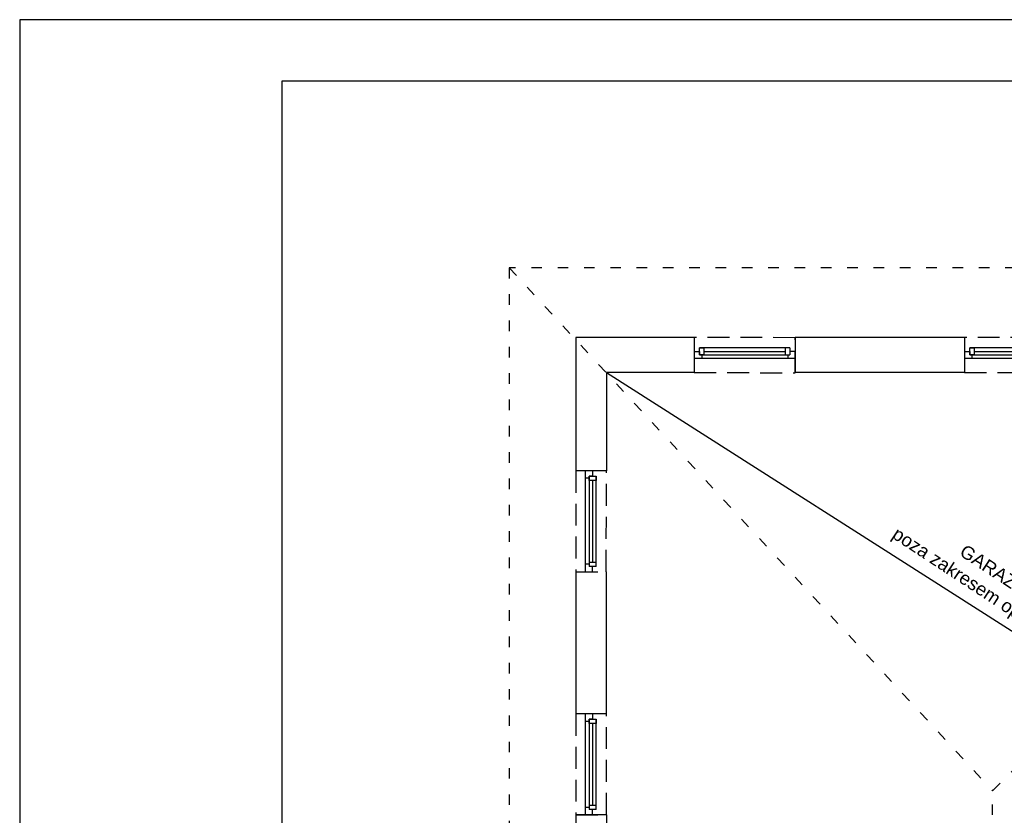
# Model space of a CAD drawing. Header units: millimetres. Extents: x 19325 to 32410, y -4876 to 2807.
# Tile 8 of 72: x 19325 to 20447, y -2071 to -1165. Entities that reach past the tile are written whole.
import ezdxf

# ---------------------------------------------------------------- set-up
doc = ezdxf.new("R2010")
doc.units = ezdxf.units.MM
doc.linetypes.add('ACAD_ISO03W100', pattern=[30, 12, -18])
doc.linetypes.add('DASHED', pattern=[0.75, 0.5, -0.25])
for name, color, linetype in [('A_okno', 3, 'Continuous'), ('A_opis pom', 1, 'Continuous'), ('A_SC_MUROWANA_DZIAŁOWA', 42, 'Continuous'), ('A_scianazew', 42, 'Continuous')]:
    doc.layers.add(name, color=color, linetype=linetype)
doc.styles.get("Standard").update_dxf_attribs({"font": 'arial.ttf'})

msp = doc.modelspace()

# ---------------------------------------------------------------- linework, layer by layer
for points in [[(19325.1, -4134.6), (23523.3, -4134.6), (23523.3, -1164.6), (19325.1, -1164.6)], [(19623.8, -4064.6), (23453.3, -4064.6), (23453.3, -1234.6), (19623.8, -1234.6)]]:
    msp.add_lwpolyline(points, close=True)
at = {"linetype": 'DASHED', "ltscale": 50}
for points in [[(20094, -1526.5), (20094, -1566.5), (20209, -1566.9), (20209, -1526.9)], [(20402, -1526.5), (20402, -1566.5), (20517, -1566.9), (20517, -1526.9)], [(19994, -1678.5), (19959, -1678.5), (19959, -1793.5), (19993.5, -1793.5)], [(19994, -1955.5), (19959, -1955.5), (19959, -2070.5), (19994, -2070.5)]]:
    msp.add_lwpolyline(points, close=True, dxfattribs=at)
at = {"layer": 'A_okno'}
for p, q in [((20094, -1542.5, 0), (20100, -1542.5, 0)), ((20151.5, -1538.5, 0), (20100, -1538.5, 0)), ((20100, -1546.5, 0), (20100, -1538.5, 0)), ((20100, -1538.5, 0), (20105, -1538.5, 0)), ((20100, -1542.5, 0), (20100, -1546.5, 0)), ((20105, -1546.5, 0), (20100, -1546.5, 0)), ((20100, -1546.5, 0), (20151.5, -1546.5, 0)), ((20102.5, -1546.5, 0), (20102.5, -1550.5, 0)), ((20105, -1538.5, 0), (20105, -1542, 0)), ((20105, -1538.5, 0), (20105, -1546.5, 0)), ((20105, -1542.5, 0), (20151.5, -1542.5, 0)), ((20105, -1543, 0), (20105, -1546.5, 0)), ((20203, -1538.5, 0), (20151.5, -1538.5, 0)), ((20151.5, -1542.5, 0), (20198, -1542.5, 0)), ((20151.5, -1546.5, 0), (20203, -1546.5, 0)), ((20198, -1546.5, 0), (20198, -1538.5, 0)), ((20200.5, -1546.5, 0), (20200.5, -1550.5, 0)), ((20203, -1538.5, 0), (20203, -1546.5, 0)), ((20209, -1542.5, 0), (20203, -1542.5, 0)), ((20402, -1542.5, 0), (20408, -1542.5, 0)), ((20459.5, -1538.5, 0), (20408, -1538.5, 0)), ((20408, -1546.5, 0), (20408, -1538.5, 0)), ((20408, -1538.5, 0), (20413, -1538.5, 0)), ((20408, -1542.5, 0), (20408, -1546.5, 0)), ((20413, -1546.5, 0), (20408, -1546.5, 0)), ((20408, -1546.5, 0), (20459.5, -1546.5, 0)), ((20410.5, -1546.5, 0), (20410.5, -1550.5, 0)), ((20413, -1538.5, 0), (20413, -1542, 0)), ((20413, -1538.5, 0), (20413, -1546.5, 0)), ((20413, -1542.5, 0), (20459.5, -1542.5, 0)), ((20413, -1543, 0), (20413, -1546.5, 0)), ((20102.5, -1550.5, 0), (20094, -1550.5, 0)), ((20151.5, -1550.5, 0), (20102.5, -1550.5, 0)), ((20209, -1550.5, 0), (20151.5, -1550.5, 0)), ((20410.5, -1550.5, 0), (20402, -1550.5, 0)), ((20459.5, -1550.5, 0), (20410.5, -1550.5, 0)), ((19970, -1687, 0), (19970, -1678.5, 0)), ((19978, -1678.5, 0), (19978, -1684.5, 0)), ((19974, -1687, 0), (19970, -1687, 0)), ((19970, -1736, 0), (19970, -1687, 0)), ((19974, -1684.5, 0), (19982, -1684.5, 0)), ((19974, -1689.5, 0), (19974, -1684.5, 0)), ((19978, -1684.5, 0), (19974, -1684.5, 0)), ((19974, -1684.5, 0), (19974, -1736, 0)), ((19977.5, -1689.5, 0), (19974, -1689.5, 0)), ((19982, -1689.5, 0), (19974, -1689.5, 0)), ((19978, -1689.5, 0), (19978, -1736, 0)), ((19982, -1689.5, 0), (19978.5, -1689.5, 0)), ((19982, -1736, 0), (19982, -1684.5, 0)), ((19982, -1684.5, 0), (19982, -1689.5, 0)), ((19970, -1793.5, 0), (19970, -1736, 0)), ((19974, -1736, 0), (19974, -1787.5, 0)), ((19978, -1736, 0), (19978, -1782.5, 0)), ((19982, -1787.5, 0), (19982, -1736, 0)), ((19974, -1782.5, 0), (19982, -1782.5, 0)), ((19974, -1785, 0), (19970, -1785, 0)), ((19982, -1787.5, 0), (19974, -1787.5, 0)), ((19978, -1793.5, 0), (19978, -1787.5, 0)), ((19970, -1964, 0), (19970, -1955.5, 0)), ((19974, -1964, 0), (19970, -1964, 0)), ((19970, -2013, 0), (19970, -1964, 0)), ((19974, -1961.5, 0), (19982, -1961.5, 0)), ((19974, -1966.5, 0), (19974, -1961.5, 0)), ((19978, -1961.5, 0), (19974, -1961.5, 0)), ((19974, -1961.5, 0), (19974, -2013, 0)), ((19978, -1955.5, 0), (19978, -1961.5, 0)), ((19982, -2013, 0), (19982, -1961.5, 0)), ((19982, -1961.5, 0), (19982, -1966.5, 0)), ((19977.5, -1966.5, 0), (19974, -1966.5, 0)), ((19982, -1966.5, 0), (19974, -1966.5, 0)), ((19978, -1966.5, 0), (19978, -2013, 0)), ((19982, -1966.5, 0), (19978.5, -1966.5, 0)), ((19970, -2070.5, 0), (19970, -2013, 0)), ((19974, -2013, 0), (19974, -2064.5, 0)), ((19978, -2013, 0), (19978, -2059.5, 0)), ((19982, -2064.5, 0), (19982, -2013, 0)), ((19974, -2062, 0), (19970, -2062, 0)), ((19974, -2059.5, 0), (19982, -2059.5, 0)), ((19982, -2064.5, 0), (19974, -2064.5, 0)), ((19978, -2070.5, 0), (19978, -2064.5, 0))]:
    msp.add_line(p, q, dxfattribs=at)
at = {"layer": 'A_SC_MUROWANA_DZIAŁOWA', "linetype": 'ACAD_ISO03W100'}
for p, q in [((19883, -1447.3), (20434, -2043.1)), ((20434, -2043.1), (21030.3, -1447.3)), ((20434, -2670.6), (20434, -2043.1))]:
    msp.add_line(p, q, dxfattribs=at)
at = {"layer": 'A_SC_MUROWANA_DZIAŁOWA'}
msp.add_line((19994, -1566.5), (20919, -2156.5), dxfattribs=at)
at = {"layer": 'A_SC_MUROWANA_DZIAŁOWA', "linetype": 'ACAD_ISO03W100'}
msp.add_lwpolyline([(19883, -3266.4), (21030.3, -3266.4), (21030.3, -1447.3), (19883, -1447.3)], close=True, dxfattribs=at)
at = {"layer": 'A_scianazew'}
for p, q in [((19959, -1526.5), (19959, -1678.5)), ((20094, -1526.5), (19959, -1526.5)), ((20402, -1526.5), (20209, -1526.5)), ((20094, -1566.5), (19994, -1566.5)), ((20402, -1566.5), (20209, -1566.5)), ((19994, -1678.5), (19959, -1678.5)), ((19959, -1793.5), (19959, -1955.5)), ((19993.5, -1793.5), (19993.5, -1955.5)), ((19994, -1955.5), (19959, -1955.5)), ((19959, -2070.5), (19959, -2253.5)), ((19994, -2070.5), (19959, -2070.5))]:
    msp.add_line(p, q, dxfattribs=at)
for points in [[(20094, -1526.5), (20094, -1566.5)], [(20209, -1526.5), (20209, -1566.5)], [(20402, -1526.5), (20402, -1566.5)], [(19994, -1566.5), (19994, -1678.5)], [(19994, -2070.5), (19994, -2156.5)]]:
    msp.add_lwpolyline(points, dxfattribs=at)

# ---------------------------------------------------------------- texts
at = {"layer": 'A_opis pom'}
msp.add_text('GARAŻ OSP', height=15, rotation=326.6584, dxfattribs=at).set_placement((20395.1, -1774))
at = {"layer": 'A_opis pom', "insert": (20326.5, -1741.7, 0.1), "char_height": 15, "width": 473.91, "attachment_point": 1, "rotation": 326.6584}
msp.add_mtext('poza zakresem opracowania', dxfattribs=at)

doc.saveas('drawing.dxf')
